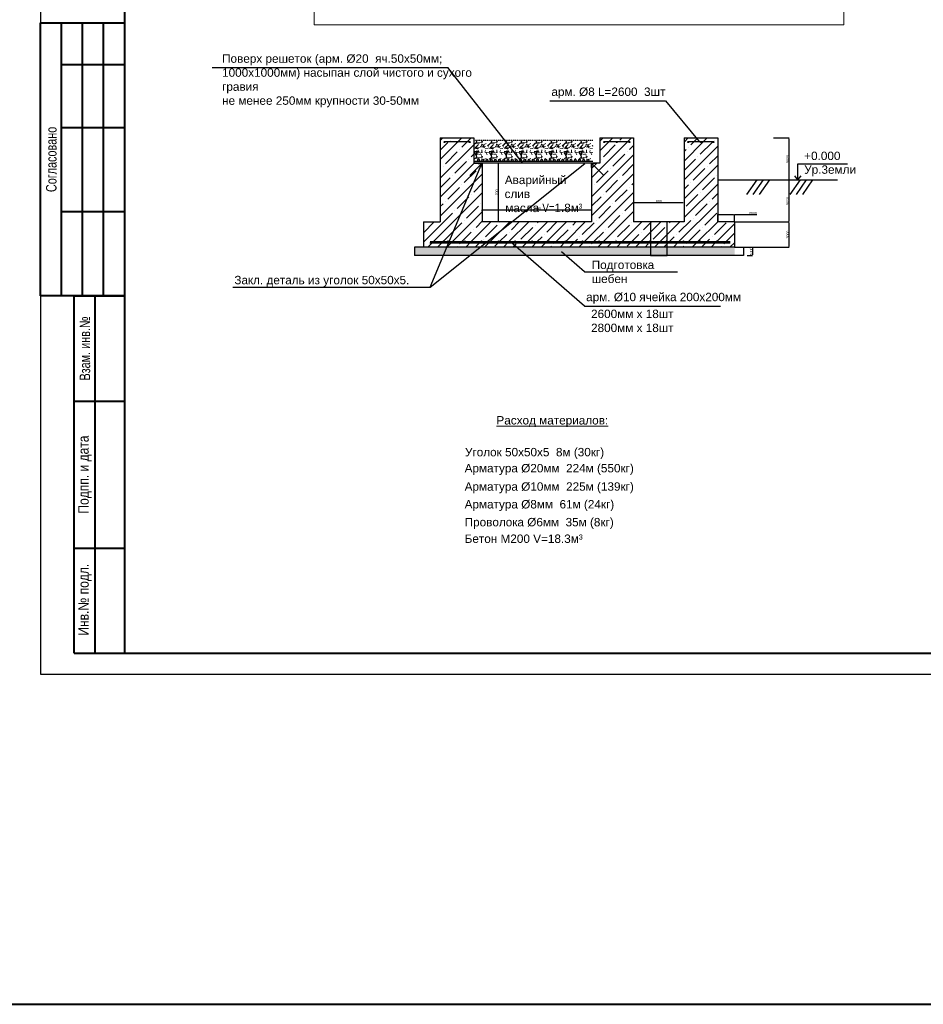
# Model space of a CAD drawing. Header units: millimetres. Extents: x -1128748 to 3035412, y -2195448 to -435774.
# Tile 156 of 160: x 2002191 to 2109658, y -1743863 to -1626699. Entities that reach past the tile are written whole.
import ezdxf

# ---------------------------------------------------------------- set-up
doc = ezdxf.new("R2010")
doc.units = ezdxf.units.MM
doc.linetypes.add('JIS_02_1.0', pattern=[2, 1, -1])
doc.layers.add('ВВГ 3х2.5', color=5, linetype='Continuous', lineweight=40)
doc.layers.add('надпис', color=7, linetype='Continuous')
doc.styles.get("Standard").update_dxf_attribs({"font": 'arial.ttf'})
doc.styles.add('Tahoma', font='tahoma.ttf')
doc.dimstyles.new('Копия ISO-25', dxfattribs={"dimtxt": 200, "dimasz": 200, "dimexe": 1.25, "dimexo": 0.625, "dimtad": 1, "dimtxsty": 'Standard', "dimcen": 2.5, "dimadec": 0, "dimazin": 0, "dimtfac": 1, "dimtmove": 0, "dimatfit": 3, "dimfxl": 1, "dimarcsym": 0})

# ---------------------------------------------------------------- blocks, each defined once
blk = doc.blocks.new('*D1128')
at = {"color": 0, "lineweight": -2, "transparency": 16777216}
for p, q in [((2075205, -1648471), (2075205, -1648472)), ((2075305, -1648471), (2081105, -1648471)), ((2081205, -1648471), (2081205, -1648472))]:
    blk.add_line(p, q, dxfattribs=at)
at = {"color": 0, "lineweight": 40, "transparency": 16777216}
for points in [[(2075305, -1648454), (2075305, -1648487), (2075205, -1648471)], [(2081105, -1648454), (2081105, -1648487), (2081205, -1648471)]]:
    blk.add_solid(points, dxfattribs=at)
at = {"layer": 'Defpoints', "color": 0, "lineweight": 40, "transparency": 16777216}
for p in [(2075205, -1648471), (2081205, -1648471), (2081205, -1648471)]:
    blk.add_point(p, dxfattribs=at)
at = {"color": 0, "transparency": 16777216, "insert": (2078205, -1648317), "char_height": 200, "attachment_point": 5}
blk.add_mtext('{\\H1.5x;800}', dxfattribs=at)
blk = doc.blocks.new('*D1118')
at = {"color": 0, "lineweight": -2, "transparency": 16777216}
for p, q in [((2057205, -1649465), (2057205, -1649325)), ((2057305, -1649326), (2070105, -1649326)), ((2070205, -1649325), (2070205, -1649325))]:
    blk.add_line(p, q, dxfattribs=at)
at = {"color": 0, "lineweight": 40, "transparency": 16777216}
for points in [[(2057305, -1649309), (2057305, -1649343), (2057205, -1649326)], [(2070105, -1649309), (2070105, -1649343), (2070205, -1649326)]]:
    blk.add_solid(points, dxfattribs=at)
at = {"layer": 'Defpoints', "color": 0, "lineweight": 40, "transparency": 16777216}
for p in [(2057205, -1649466), (2070205, -1649326), (2070205, -1649326)]:
    blk.add_point(p, dxfattribs=at)
at = {"color": 0, "transparency": 16777216, "insert": (2063705, -1649172), "char_height": 200, "attachment_point": 5}
blk.add_mtext('{\\H1.5x;1000}', dxfattribs=at)
blk = doc.blocks.new('*D1129')
at = {"color": 0, "lineweight": -2, "transparency": 16777216}
for p, q in [((2085205, -1650772), (2085205, -1649891)), ((2085305, -1649892), (2087105, -1649892)), ((2087205, -1650772), (2087205, -1649891)), ((2087205, -1649892), (2089844, -1649892))]:
    blk.add_line(p, q, dxfattribs=at)
at = {"color": 0, "lineweight": 40, "transparency": 16777216}
for points in [[(2085305, -1649875), (2085305, -1649909), (2085205, -1649892)], [(2087105, -1649875), (2087105, -1649909), (2087205, -1649892)]]:
    blk.add_solid(points, dxfattribs=at)
at = {"layer": 'Defpoints', "color": 0, "lineweight": 40, "transparency": 16777216}
for p in [(2085205, -1650772), (2087205, -1649892), (2087205, -1650772)]:
    blk.add_point(p, dxfattribs=at)
at = {"color": 0, "transparency": 16777216, "insert": (2089393, -1649738), "char_height": 200, "attachment_point": 5}
blk.add_mtext('{\\H1.5x;2000}', dxfattribs=at)
blk = doc.blocks.new('*D1130')
at = {"color": 0, "lineweight": -2, "transparency": 16777216}
for p, q in [((2088271, -1653772), (2089338, -1653772)), ((2089336, -1653872), (2089336, -1654672)), ((2088721, -1654772), (2089338, -1654772))]:
    blk.add_line(p, q, dxfattribs=at)
at = {"color": 0, "lineweight": 40, "transparency": 16777216}
for points in [[(2089320, -1653872), (2089353, -1653872), (2089336, -1653772)], [(2089320, -1654672), (2089353, -1654672), (2089336, -1654772)]]:
    blk.add_solid(points, dxfattribs=at)
at = {"layer": 'Defpoints', "color": 0, "lineweight": 40, "transparency": 16777216}
for p in [(2088270, -1653772), (2088721, -1654772), (2089336, -1654772)]:
    blk.add_point(p, dxfattribs=at)
at = {"color": 0, "transparency": 16777216, "insert": (2089183, -1654272), "char_height": 200, "attachment_point": 5, "rotation": 90}
blk.add_mtext('{\\H1.5x;1000}', dxfattribs=at)
blk = doc.blocks.new('*D1131')
at = {"color": 0, "lineweight": -2, "transparency": 16777216}
for p, q in [((2087206, -1650772), (2093693, -1650772)), ((2093692, -1653672), (2093692, -1650872)), ((2088813, -1653772), (2093693, -1653772))]:
    blk.add_line(p, q, dxfattribs=at)
at = {"color": 0, "lineweight": 40, "transparency": 16777216}
for points in [[(2093675, -1650872), (2093709, -1650872), (2093692, -1650772)], [(2093675, -1653672), (2093709, -1653672), (2093692, -1653772)]]:
    blk.add_solid(points, dxfattribs=at)
at = {"layer": 'Defpoints', "color": 0, "lineweight": 40, "transparency": 16777216}
for p in [(2087205, -1650772), (2093692, -1650772), (2088813, -1653772)]:
    blk.add_point(p, dxfattribs=at)
at = {"color": 0, "transparency": 16777216, "insert": (2093538, -1652272), "char_height": 200, "attachment_point": 5, "rotation": 90}
blk.add_mtext('{\\H1.5x;3000}', dxfattribs=at)
blk = doc.blocks.new('*D1119')
at = {"color": 0, "lineweight": -2, "transparency": 16777216}
for p, q in [((2091843, -1645772), (2093693, -1645772)), ((2093692, -1650672), (2093692, -1645872)), ((2092843, -1650772), (2093693, -1650772))]:
    blk.add_line(p, q, dxfattribs=at)
at = {"color": 0, "lineweight": 40, "transparency": 16777216}
for points in [[(2093675, -1645872), (2093709, -1645872), (2093692, -1645772)], [(2093675, -1650672), (2093709, -1650672), (2093692, -1650772)]]:
    blk.add_solid(points, dxfattribs=at)
at = {"layer": 'Defpoints', "color": 0, "lineweight": 40, "transparency": 16777216}
for p in [(2091842, -1645772), (2093692, -1645772), (2092842, -1650772)]:
    blk.add_point(p, dxfattribs=at)
at = {"color": 0, "transparency": 16777216, "insert": (2093538, -1648272), "char_height": 200, "attachment_point": 5, "rotation": 90}
blk.add_mtext('{\\H1.5x;5000}', dxfattribs=at)
blk = doc.blocks.new('*D1120')
at = {"color": 0, "lineweight": -2, "transparency": 16777216}
for p, q in [((2091843, -1640772), (2093693, -1640772)), ((2093692, -1645672), (2093692, -1640872)), ((2092843, -1645772), (2093693, -1645772))]:
    blk.add_line(p, q, dxfattribs=at)
at = {"color": 0, "lineweight": 40, "transparency": 16777216}
for points in [[(2093675, -1640872), (2093709, -1640872), (2093692, -1640772)], [(2093675, -1645672), (2093709, -1645672), (2093692, -1645772)]]:
    blk.add_solid(points, dxfattribs=at)
at = {"layer": 'Defpoints', "color": 0, "lineweight": 40, "transparency": 16777216}
for p in [(2091842, -1640772), (2093692, -1640772), (2092842, -1645772)]:
    blk.add_point(p, dxfattribs=at)
at = {"color": 0, "transparency": 16777216, "insert": (2093538, -1643272), "char_height": 200, "attachment_point": 5, "rotation": 90}
blk.add_mtext('{\\H1.5x;5000}', dxfattribs=at)
blk = doc.blocks.new('*D1122')
at = {"color": 0, "lineweight": -2, "transparency": 16777216}
for p, q in [((2059082, -1643722), (2059082, -1643722)), ((2059081, -1643822), (2059081, -1650672)), ((2059082, -1650772), (2059082, -1650772))]:
    blk.add_line(p, q, dxfattribs=at)
at = {"color": 0, "lineweight": 40, "transparency": 16777216}
for points in [[(2059065, -1643822), (2059098, -1643822), (2059081, -1643722)], [(2059065, -1650672), (2059098, -1650672), (2059081, -1650772)]]:
    blk.add_solid(points, dxfattribs=at)
at = {"layer": 'Defpoints', "color": 0, "lineweight": 40, "transparency": 16777216}
for p in [(2059081, -1643722), (2059081, -1650772), (2059081, -1650772)]:
    blk.add_point(p, dxfattribs=at)
at = {"color": 0, "transparency": 16777216, "insert": (2058927, -1647247), "char_height": 200, "attachment_point": 5, "rotation": 90}
blk.add_mtext('{\\H1.5x;700}', dxfattribs=at)

msp = doc.modelspace()

# ---------------------------------------------------------------- hatches: boundary and pattern name
at = {"lineweight": 0}
h = msp.add_hatch(dxfattribs=at)
h.set_pattern_fill('GRAVEL', color=256, scale=70, style=0)
h.set_pattern_definition([(228.0128, (-2237250.16, -1731090.91), (-14224.012086, -16002.0196627), [239.2047, -23681.35]), (184.9697, (-2237410.18, -1731268.71), (21336.0345143, 1777.9874528), [410.4835, -40637.8]), (132.5104, (-2237819.12, -1731304.27), (17779.9870628, -19558.0191047), [289.4374, -28654.29]), (267.2737, (-2238512.54, -1731748.77), (1777.9922796, 35559.9885574), [373.8035, -37006.48]), (292.8337, (-2238530.32, -1732122.15), (-8890.0252389, 21336.012131), [366.5438, -36287.86]), (357.2737, (-2238388.08, -1732459.97), (-35559.9885574, 1777.9922796), [373.8035, -37006.48]), (37.6942, (-2238014.7, -1732477.75), (-23114.0146029, -17779.9841499), [494.3358, -48939.17]), (72.2553, (-2237623.54, -1732175.49), (12446.0248958, 39116.0113442), [466.704, -46203.71]), (121.4296, (-2237481.3, -1731730.99), (-14224.0036647, 23113.972812), [375.0691, -37131.85]), (175.2364, (-2237676.88, -1731410.95), (19557.984637, -1777.983314), [428.1991, -20981.73]), (222.3974, (-2238103.6, -1731375.39), (-21336.0006421, -19557.97455545), [553.7546, -54821.76]), (138.8141, (-2236752.32, -1731766.55), (-12445.992072, 10667.98359), [189.0035, -18711.42]), (171.4692, (-2236894.56, -1731642.09), (23113.964717, -3556.00896), [359.5774, -35598.22]), (225, (-2237250.2, -1731588.8), (-4e-13, -1777.9988), [251.4463, -2263.023]), (203.1986, (-2237374.62, -1731375.4), (8890.029978, 3556.015592), [135.4087, -13405.42]), (291.8014, (-2237499.08, -1731428.73), (-1778.001247, 5334.003436), [191.4962, -9383.36]), (30.9638, (-2237427.96, -1731606.53), (5333.994368, 3556.00277), [311.024, -10056.41]), (161.5651, (-2237161.26, -1731446.5), (3556.00162, -1777.997356), [224.9009, -5397.63]), (16.3895, (-2238530.32, -1731428.73), (17780.0098098, 5333.988905), [315.0616, -31191.16]), (70.3462, (-2238228.06, -1731339.83), (-7111.980182, -19557.972342), [264.3193, -26167.54]), (293.1986, (-2237161.26, -1731090.9), (-3556.015592, 8890.029978), [270.816, -13270.04]), (343.6105, (-2237054.58, -1731339.83), (-17780.0098098, 5333.988905), [315.0616, -31191.16]), (339.444, (-2238530.32, -1732531.1), (-8890.011035, 3555.995685), [303.8245, -14887.39]), (294.7751, (-2238245.84, -1732637.77), (-8889.9792825, 19557.9909183), [254.5704, -25202.52]), (66.8014, (-2237143.48, -1732868.9), (3556.015592, 8890.029978), [270.816, -13270.04]), (17.354, (-2237036.8, -1732619.99), (-23114.0012473, -7111.989273), [298.0481, -29506.68]), (69.444, (-2238014.7, -1732868.91), (-3555.995685, -8890.011035), [151.9126, -15039.36]), (101.3099, (-2237250.16, -1732868.9), (-1777.991224, 7111.977223), [90.6605, -8975.4]), (165.9638, (-2237267.94, -1732780), (5334.00375, -1777.996923), [366.5438, -6964.335]), (186.009, (-2237623.54, -1732691.11), (17779.973781, 1777.995848), [339.6869, -33628.98]), (303.6901, (-2237427.96, -1731766.55), (-1778.00061, 3555.99657), [256.4268, -6154.246]), (353.1572, (-2237285.72, -1731979.91), (30226.0124997, -3556.0159262), [447.6899, -44321.2]), (60.9454, (-2236841.22, -1732033.25), (-7111.983456, -12445.9703276), [183.0556, -18122.58]), (90, (-2236752.3, -1731873.2), (-1778, 1778), [106.68, -1671.32]), (120.2564, (-2237659.1, -1732637.77), (7111.9849268, -12445.9937227), [247.0069, -24453.73]), (48.0128, (-2237783.56, -1732424.41), (14224.012086, 16002.0196627), [478.4101, -23442.16]), (0, (-2237463.5, -1732068.8), (1778, 1778), [462.28, -1315.72]), (325.3048, (-2237001.24, -1732068.81), (-17779.9691937, 12446.0011833), [281.127, -27831.51]), (254.0546, (-2236770.1, -1732228.83), (-1778.004536, -7112.016942), [258.8803, -12685.19]), (207.646, (-2236841.22, -1732477.75), (-33781.9881343, -17780.0111823), [421.5015, -41728.75]), (175.4261, (-2237214.6, -1732673.33), (-23114.0053233, 1777.9913979), [445.9203, -44146.06]), (175.4261, (-2237214.6, -1732673.33), (-23114.0053233, 1777.9913979), [445.9203, -44146.06])])
h.paths.add_polyline_path([(2070365.396, -1641022.363), (2063705.396, -1641022.363), (2063705.396, -1643315.221), (2070365.396, -1643279.076)])
h.paths.add_polyline_path([(2063705.396, -1641022.363), (2056205.396, -1641022.363), (2056205.396, -1643315.221), (2063705.396, -1643315.221)])
h = msp.add_hatch()
h.set_pattern_fill('AR-SAND', color=0, scale=10)
h.set_pattern_definition([(37.5, (1978711.5, -1641520.3), (-16.0003, 489.4132), [0, -386.08, 0, -431.8, 0, -412.75]), (7.5, (1978711.5, -1641520.3), (449.5233, 716.825), [0, -208.28, 0, -347.98, 0, -133.35]), (327.5, (1978399.1, -1641520.3), (790.9924, 1.4372), [0, -127, 0, -457.2, 0, -596.9]), (317.5, (1978399.1, -1641520.3), (763.5565, 222.9293), [0, -63.5, 0, -299.72, 0, -342.9])])
h.paths.add_polyline_path([(2049140.878, -1653772.363), (2049140.878, -1654772.363), (2087209.914, -1654772.363), (2087209.914, -1653772.363)])

# ---------------------------------------------------------------- linework, layer by layer
at = {"color": 0}
for p, q in [((2025099.274, -1632407.059), (2053098.876, -1632407.059)), ((2062009.705, -1643722.363), (2053098.876, -1632407.059)), ((2065241.911, -1636354.145), (2078997.279, -1636354.145)), ((2078997.279, -1636354.145), (2082982.217, -1641212.363)), ((2052205.396, -1640772.363), (2052205.396, -1650772.363)), ((2052205.396, -1640772.363), (2056205.396, -1640772.363)), ((2071205.396, -1640772.363), (2075205.396, -1640772.363)), ((2075205.396, -1640772.363), (2075205.396, -1650772.363)), ((2081205.396, -1640772.363), (2081205.396, -1650772.363)), ((2081205.396, -1640772.363), (2085205.396, -1640772.363)), ((2085205.396, -1640772.363), (2085205.396, -1650772.363)), ((2056205.396, -1643772.363), (2057205.396, -1643772.363)), ((2057205.396, -1643772.363), (2057205.396, -1650772.363)), ((2071205.396, -1643772.363), (2070205.396, -1643772.363)), ((2070205.396, -1643772.363), (2070205.396, -1650772.363)), ((2051026.71, -1658509.599), (2057155.396, -1643822.363)), ((2051026.71, -1658509.599), (2069415.396, -1643822.363)), ((2094740.161, -1645772.363), (2094740.161, -1643857.581)), ((2094740.161, -1643857.581), (2100634.439, -1643857.581)), ((2085205.396, -1645772.363), (2099442.251, -1645772.363)), ((2089860.094, -1645772.363), (2088648.865, -1647493.322)), ((2090610.094, -1645772.363), (2089398.865, -1647493.322)), ((2091360.094, -1645772.363), (2090148.865, -1647493.322)), ((2094995.971, -1645772.363), (2093784.742, -1647493.322)), ((2094740.161, -1645772.363), (2094364.336, -1645292.055)), ((2095745.971, -1645772.363), (2094534.742, -1647493.322)), ((2094740.161, -1645772.363), (2095115.987, -1645292.055)), ((2096495.971, -1645772.363), (2095284.742, -1647493.322)), ((2050205.396, -1650772.363), (2052205.396, -1650772.363)), ((2050205.396, -1650772.363), (2050205.396, -1653772.363)), ((2070205.396, -1650772.363), (2057205.396, -1650772.363)), ((2081205.396, -1650772.363), (2075205.396, -1650772.363)), ((2087205.396, -1650772.363), (2085205.396, -1650772.363)), ((2087205.396, -1650772.363), (2087205.396, -1653772.363)), ((2069375.8, -1660776.472), (2060547.352, -1653152.363)), ((2069375.8, -1656705.947), (2066631.659, -1654336.15)), ((2088269.914, -1654772.363), (2049140.878, -1654772.363)), ((2069375.8, -1656705.947), (2080424.785, -1656705.947)), ((2027551.149, -1658509.599), (2051026.71, -1658509.599)), ((2069375.8, -1660776.472), (2085545.456, -1660776.472))]:
    msp.add_line(p, q, dxfattribs=at)
at = {"color": 252, "linetype": 'Continuous', "lineweight": 18}
for p, q in [((2052205.396, -1641086.172), (2052519.205, -1640772.363)), ((2052205.396, -1642208.705), (2053097.48, -1641316.621)), ((2052205.396, -1643331.236), (2054204.28, -1641332.352)), ((2053378.113, -1641035.988), (2053378.113, -1641035.988)), ((2054265.386, -1641271.246), (2054324.27, -1641212.363)), ((2054324.27, -1641212.363), (2054764.27, -1640772.363)), ((2054781.278, -1641877.887), (2055446.802, -1641212.363)), ((2055446.802, -1641212.363), (2055886.802, -1640772.363)), ((2070205.396, -1645536.812), (2074529.846, -1641212.363)), ((2071205.396, -1641169.217), (2071602.25, -1640772.363)), ((2071205.396, -1642291.748), (2072284.782, -1641212.363)), ((2072284.782, -1641212.363), (2072724.782, -1640772.363)), ((2073303.056, -1641316.621), (2073303.056, -1641316.621)), ((2073583.689, -1641035.988), (2073847.314, -1640772.363)), ((2074529.846, -1641212.363), (2074969.846, -1640772.363)), ((2081205.396, -1641272.004), (2081705.038, -1640772.363)), ((2081205.396, -1643517.068), (2083510.102, -1641212.363)), ((2082002.679, -1641597.254), (2082387.57, -1641212.363)), ((2082387.57, -1641212.363), (2082714.255, -1640885.678)), ((2082714.255, -1640885.678), (2082827.57, -1640772.363)), ((2083125.211, -1642719.786), (2084528.376, -1641316.621)), ((2083510.102, -1641212.363), (2083950.102, -1640772.363)), ((2084809.009, -1641035.988), (2084809.009, -1641035.988)), ((2052205.396, -1645576.3), (2056205.396, -1641576.3)), ((2052816.847, -1643842.318), (2054220.012, -1642439.153)), ((2054500.645, -1642158.52), (2054500.645, -1642158.52)), ((2071619.258, -1643000.419), (2073022.423, -1641597.254)), ((2074425.588, -1642439.153), (2074425.588, -1642439.153)), ((2074706.221, -1642158.52), (2075205.396, -1641659.345)), ((2081205.396, -1645762.132), (2085205.396, -1641762.132)), ((2081205.396, -1642394.537), (2081441.413, -1642158.52)), ((2081722.046, -1641877.887), (2081722.046, -1641877.887)), ((2052205.396, -1647821.364), (2056254.398, -1643772.363)), ((2053939.379, -1644964.85), (2055342.544, -1643561.685)), ((2055623.177, -1643281.052), (2055623.177, -1643281.052)), ((2055903.81, -1643000.419), (2056205.396, -1642698.833)), ((2070205.396, -1647781.876), (2075205.396, -1642781.876)), ((2070205.396, -1644414.281), (2070847.314, -1643772.363)), ((2071338.625, -1643281.052), (2071338.625, -1643281.052)), ((2072741.79, -1644122.951), (2074144.955, -1642719.786)), ((2081205.396, -1644639.601), (2082563.945, -1643281.052)), ((2082844.578, -1643000.419), (2082844.578, -1643000.419)), ((2084247.743, -1643842.318), (2085205.396, -1642884.665)), ((2052205.396, -1644453.769), (2052255.581, -1644403.584)), ((2052536.214, -1644122.951), (2052536.214, -1644122.951)), ((2055061.911, -1646087.382), (2056465.076, -1644684.217)), ((2056745.709, -1644403.584), (2056745.709, -1644403.584)), ((2057026.342, -1644122.951), (2057155.396, -1643993.897)), ((2070777.359, -1646087.382), (2072180.524, -1644684.217)), ((2072461.157, -1644403.584), (2072461.157, -1644403.584)), ((2073864.322, -1645245.483), (2075205.396, -1643904.409)), ((2081205.396, -1648007.197), (2085205.396, -1644007.197)), ((2082283.312, -1645806.749), (2083686.477, -1644403.584)), ((2083967.11, -1644122.951), (2083967.11, -1644122.951)), ((2052205.396, -1650066.428), (2057205.396, -1645066.428)), ((2052205.396, -1646698.833), (2053378.113, -1645526.116)), ((2053658.746, -1645245.483), (2053658.746, -1645245.483)), ((2070205.396, -1650026.94), (2075205.396, -1645026.94)), ((2071899.891, -1647209.914), (2073303.056, -1645806.749)), ((2073583.689, -1645526.116), (2073583.689, -1645526.116)), ((2074986.854, -1646368.015), (2075205.396, -1646149.473)), ((2082002.679, -1646087.382), (2082002.679, -1646087.382)), ((2083405.844, -1646929.281), (2084809.009, -1645526.116)), ((2085089.642, -1645245.483), (2085089.642, -1645245.483)), ((2050744.526, -1653772.363), (2057205.396, -1647311.492)), ((2053097.48, -1648051.813), (2054500.645, -1646648.648)), ((2054781.278, -1646368.015), (2054781.278, -1646368.015)), ((2056184.443, -1647209.914), (2057205.396, -1646188.961)), ((2069325.038, -1653152.363), (2075205.396, -1647272.004)), ((2070205.396, -1646659.345), (2070216.093, -1646648.648)), ((2070496.726, -1646368.015), (2070496.726, -1646368.015)), ((2073022.423, -1648332.446), (2074425.588, -1646929.281)), ((2074706.221, -1646648.648), (2074706.221, -1646648.648)), ((2081205.396, -1650252.261), (2085205.396, -1646252.261)), ((2081205.396, -1646884.665), (2081722.046, -1646368.015)), ((2083125.211, -1647209.914), (2083125.211, -1647209.914)), ((2052816.847, -1648332.446), (2052816.847, -1648332.446)), ((2054220.012, -1649174.345), (2055623.177, -1647771.18)), ((2055903.81, -1647490.547), (2055903.81, -1647490.547)), ((2070205.396, -1648904.409), (2071338.625, -1647771.18)), ((2071619.258, -1647490.547), (2071619.258, -1647490.547)), ((2074144.955, -1649454.978), (2075205.396, -1648394.537)), ((2081441.413, -1648893.712), (2082844.578, -1647490.547)), ((2084247.743, -1648332.446), (2084247.743, -1648332.446)), ((2084528.376, -1648051.813), (2085205.396, -1647374.793)), ((2052205.396, -1648943.897), (2052536.214, -1648613.079)), ((2053609.59, -1653152.363), (2057205.396, -1649556.556)), ((2053939.379, -1649454.978), (2053939.379, -1649454.978)), ((2055342.544, -1650296.877), (2056745.709, -1648893.712)), ((2057026.342, -1648613.079), (2057026.342, -1648613.079)), ((2071057.992, -1650296.877), (2072461.157, -1648893.712)), ((2071570.102, -1653152.363), (2075205.396, -1649517.068)), ((2072741.79, -1648613.079), (2072741.79, -1648613.079)), ((2080550.358, -1653152.363), (2085205.396, -1648497.325)), ((2082563.945, -1650016.244), (2083967.11, -1648613.079)), ((2050205.396, -1653188.961), (2053658.746, -1649735.611)), ((2050205.396, -1652066.428), (2051499.462, -1650772.363)), ((2055061.911, -1650577.51), (2055061.911, -1650577.51)), ((2055854.654, -1653152.363), (2058234.654, -1650772.363)), ((2056465.076, -1651419.409), (2057205.396, -1650679.089)), ((2058099.718, -1653152.363), (2060479.718, -1650772.363)), ((2060344.782, -1653152.363), (2062724.782, -1650772.363)), ((2060674.571, -1651700.042), (2061602.25, -1650772.363)), ((2062589.846, -1653152.363), (2064969.846, -1650772.363)), ((2063761.534, -1650858.143), (2063847.314, -1650772.363)), ((2064834.91, -1653152.363), (2067214.91, -1650772.363)), ((2064884.066, -1651980.675), (2066092.378, -1650772.363)), ((2067174.039, -1653058.297), (2069459.974, -1650772.363)), ((2067971.029, -1651138.776), (2068337.442, -1650772.363)), ((2070777.359, -1650577.51), (2070777.359, -1650577.51)), ((2072180.524, -1651419.409), (2073583.689, -1650016.244)), ((2073815.166, -1653152.363), (2076195.166, -1650772.363)), ((2073864.322, -1649735.611), (2073864.322, -1649735.611)), ((2076060.23, -1653152.363), (2078440.23, -1650772.363)), ((2076390.019, -1651700.042), (2077317.698, -1650772.363)), ((2078305.294, -1653152.363), (2080685.294, -1650772.363)), ((2079476.982, -1650858.143), (2079562.762, -1650772.363)), ((2080599.514, -1651980.675), (2082002.679, -1650577.51)), ((2082283.312, -1650296.877), (2082283.312, -1650296.877)), ((2082795.422, -1653152.363), (2085205.396, -1650742.389)), ((2083686.477, -1651138.776), (2085089.642, -1649735.611)), ((2051867.058, -1653772.363), (2054781.278, -1650858.143)), ((2051974.948, -1651419.409), (2051974.948, -1651419.409)), ((2054732.122, -1653152.363), (2055903.81, -1651980.675)), ((2056184.443, -1651700.042), (2056184.443, -1651700.042)), ((2057587.608, -1652541.941), (2058990.773, -1651138.776)), ((2059271.406, -1650858.143), (2059271.406, -1650858.143)), ((2060393.938, -1651980.675), (2060393.938, -1651980.675)), ((2061797.103, -1652822.574), (2063200.268, -1651419.409)), ((2063480.901, -1651138.776), (2063480.901, -1651138.776)), ((2066006.598, -1653103.207), (2067409.763, -1651700.042)), ((2067690.396, -1651419.409), (2067690.396, -1651419.409)), ((2069093.561, -1652261.308), (2070496.726, -1650858.143)), ((2070447.57, -1653152.363), (2071619.258, -1651980.675)), ((2071899.891, -1651700.042), (2071899.891, -1651700.042)), ((2073303.056, -1652541.941), (2074706.221, -1651138.776)), ((2074986.854, -1650858.143), (2074986.854, -1650858.143)), ((2076109.386, -1651980.675), (2076109.386, -1651980.675)), ((2077512.551, -1652822.574), (2078915.716, -1651419.409)), ((2079196.349, -1651138.776), (2079196.349, -1651138.776)), ((2081722.046, -1653103.207), (2083125.211, -1651700.042)), ((2083405.844, -1651419.409), (2083405.844, -1651419.409)), ((2084809.009, -1652261.308), (2086212.174, -1650858.143)), ((2085153.237, -1653039.612), (2087205.396, -1650987.453)), ((2052205.396, -1653434.025), (2052487.058, -1653152.363)), ((2052487.058, -1653152.363), (2052816.847, -1652822.574)), ((2052989.59, -1653772.363), (2053609.59, -1653152.363)), ((2053097.48, -1652541.941), (2053097.48, -1652541.941)), ((2054500.645, -1653383.84), (2054732.122, -1653152.363)), ((2055234.654, -1653772.363), (2055854.654, -1653152.363)), ((2056357.186, -1653772.363), (2056977.186, -1653152.363)), ((2056977.186, -1653152.363), (2057026.342, -1653103.207)), ((2057306.975, -1652822.574), (2057306.975, -1652822.574)), ((2057479.718, -1653772.363), (2058099.718, -1653152.363)), ((2058710.14, -1653664.473), (2059222.25, -1653152.363)), ((2059222.25, -1653152.363), (2060113.305, -1652261.308)), ((2059724.782, -1653772.363), (2060344.782, -1653152.363)), ((2061516.47, -1653103.207), (2061516.47, -1653103.207)), ((2061969.846, -1653772.363), (2062589.846, -1653152.363)), ((2063092.378, -1653772.363), (2063712.378, -1653152.363)), ((2063712.378, -1653152.363), (2064322.8, -1652541.941)), ((2064214.91, -1653772.363), (2064834.91, -1653152.363)), ((2064603.433, -1652261.308), (2064603.433, -1652261.308)), ((2066459.974, -1653772.363), (2067079.974, -1653152.363)), ((2067079.974, -1653152.363), (2067090.582, -1653141.754)), ((2067582.506, -1653772.363), (2068202.506, -1653152.363)), ((2068202.506, -1653152.363), (2068532.295, -1652822.574)), ((2068705.038, -1653772.363), (2069325.038, -1653152.363)), ((2068812.928, -1652541.941), (2068812.928, -1652541.941)), ((2070216.093, -1653383.84), (2070447.57, -1653152.363)), ((2070950.102, -1653772.363), (2071570.102, -1653152.363)), ((2072072.634, -1653772.363), (2072692.634, -1653152.363)), ((2072692.634, -1653152.363), (2072741.79, -1653103.207)), ((2073022.423, -1652822.574), (2073022.423, -1652822.574)), ((2073195.166, -1653772.363), (2073815.166, -1653152.363)), ((2074425.588, -1653664.473), (2074937.698, -1653152.363)), ((2074937.698, -1653152.363), (2075828.753, -1652261.308)), ((2075440.23, -1653772.363), (2076060.23, -1653152.363)), ((2077231.918, -1653103.207), (2077231.918, -1653103.207)), ((2077685.294, -1653772.363), (2078305.294, -1653152.363)), ((2078807.826, -1653772.363), (2079427.826, -1653152.363)), ((2079427.826, -1653152.363), (2080038.248, -1652541.941)), ((2079930.358, -1653772.363), (2080550.358, -1653152.363)), ((2080318.881, -1652261.308), (2080318.881, -1652261.308)), ((2082175.422, -1653772.363), (2082795.422, -1653152.363)), ((2083297.955, -1653772.363), (2083917.955, -1653152.363)), ((2083917.955, -1653152.363), (2084247.743, -1652822.574)), ((2084420.486, -1653772.363), (2085040.486, -1653152.363)), ((2084528.376, -1652541.941), (2084528.376, -1652541.941)), ((2085040.486, -1653152.363), (2085071.897, -1653120.952)), ((2085931.541, -1653383.84), (2087205.396, -1652109.985)), ((2054220.012, -1653664.473), (2054220.012, -1653664.473)), ((2060847.314, -1653772.363), (2061041.004, -1653578.673)), ((2061041.004, -1653578.673), (2061235.837, -1653383.84)), ((2065337.442, -1653772.363), (2065445.332, -1653664.473)), ((2065725.965, -1653383.84), (2065725.965, -1653383.84)), ((2069935.46, -1653664.473), (2069935.46, -1653664.473)), ((2076562.762, -1653772.363), (2076951.285, -1653383.84)), ((2081052.891, -1653772.363), (2081160.78, -1653664.473)), ((2081441.413, -1653383.84), (2081441.413, -1653383.84)), ((2085650.908, -1653664.473), (2085650.908, -1653664.473)), ((2086665.55, -1653772.363), (2087205.396, -1653232.517))]:
    msp.add_line(p, q, dxfattribs=at)
at = {"color": 5}
for p, q in [((2052705.396, -1641212.363), (2055705.396, -1641212.363)), ((2071705.396, -1641212.363), (2074705.396, -1641212.363)), ((2081705.396, -1641212.363), (2084705.396, -1641212.363)), ((2056205.396, -1643522.363), (2070365.396, -1643522.363)), ((2056205.396, -1643722.363), (2070365.396, -1643722.363)), ((2086705.396, -1653152.363), (2051006.641, -1653152.363)), ((2086705.396, -1653272.363), (2050968.051, -1653272.363))]:
    msp.add_line(p, q, dxfattribs=at)
for p, q in [((2056205.396, -1640772.363), (2056205.396, -1643772.363)), ((2071205.396, -1640772.363), (2071205.396, -1643772.363)), ((2087205.396, -1653772.363), (2049140.878, -1653772.363)), ((2049140.878, -1653772.363), (2049140.878, -1654772.363)), ((2087209.914, -1653782.407), (2088274.433, -1653782.407)), ((2088269.914, -1653772.363), (2088269.914, -1654772.363))]:
    msp.add_line(p, q)
at = {"color": 2, "linetype": 'JIS_02_1.0'}
msp.add_line((2056205.396, -1641022.363), (2070365.396, -1641022.363), dxfattribs=at)
at = {"color": 1}
for p, q in [((2057205.396, -1643772.363), (2056705.396, -1643772.363)), ((2056705.396, -1643772.363), (2056705.396, -1643822.363)), ((2057205.396, -1644272.363), (2057205.396, -1643772.363)), ((2070205.396, -1643772.363), (2070705.396, -1643772.363)), ((2070205.396, -1644272.363), (2070205.396, -1643772.363)), ((2070705.396, -1643772.363), (2070705.396, -1643822.363)), ((2057155.396, -1643822.363), (2055741.182, -1645236.576)), ((2056705.396, -1643822.363), (2057155.396, -1643822.363)), ((2057155.396, -1643822.363), (2057155.396, -1644272.363)), ((2057155.396, -1644272.363), (2057205.396, -1644272.363)), ((2070255.396, -1644272.363), (2070205.396, -1644272.363)), ((2070705.396, -1643822.363), (2070255.396, -1643822.363)), ((2070255.396, -1643822.363), (2070255.396, -1644272.363)), ((2070255.396, -1643822.363), (2071669.61, -1645236.576))]:
    msp.add_line(p, q, dxfattribs=at)
at = {"color": 217, "linetype": 'Continuous', "lineweight": 25, "ltscale": 100, "true_color": 0x93278f}
msp.add_lwpolyline([(2004658.47, -1704575.821), (2214658.47, -1704575.821), (2214658.47, -1556075.821), (2004658.47, -1556075.821)], close=True, dxfattribs=at)
at = {"color": 251, "lineweight": 20, "true_color": 0x636466}
msp.add_lwpolyline([(2037205.396, -1569322.719), (2100205.396, -1569322.719), (2100205.396, -1627322.719), (2037205.396, -1627322.719)], close=True, dxfattribs=at)
at = {"color": 0}
msp.add_lwpolyline([(2077205.396, -1654772.363), (2079205.396, -1654772.363), (2079205.396, -1650772.363), (2077205.396, -1650772.363)], close=True, dxfattribs=at)
at = {"color": 5}
for centre, radius in [((2052705.396, -1641272.363), 60), ((2054205.396, -1641272.363), 60), ((2055705.396, -1641272.363), 60), ((2071705.396, -1641272.363), 60), ((2073205.396, -1641272.363), 60), ((2074705.396, -1641272.363), 60), ((2081705.396, -1641272.363), 60), ((2083205.396, -1641272.363), 60), ((2084705.396, -1641272.363), 60), ((2056765.399, -1643415.221), 100), ((2057265.399, -1643415.221), 100), ((2057765.399, -1643415.221), 100), ((2058265.399, -1643415.221), 100), ((2058765.399, -1643415.221), 100), ((2059265.399, -1643415.221), 100), ((2059765.399, -1643415.221), 100), ((2060265.399, -1643415.221), 100), ((2060765.399, -1643415.221), 100), ((2061265.399, -1643415.221), 100), ((2061765.399, -1643415.221), 100), ((2062265.399, -1643415.221), 100), ((2062765.399, -1643415.221), 100), ((2063265.399, -1643415.221), 100), ((2063765.399, -1643415.221), 100), ((2064265.399, -1643415.221), 100), ((2064765.399, -1643415.221), 100), ((2065265.399, -1643415.221), 100), ((2065765.399, -1643415.221), 100), ((2066265.399, -1643415.221), 100), ((2066765.399, -1643415.221), 100), ((2067265.399, -1643415.221), 100), ((2067765.399, -1643415.221), 100), ((2068265.399, -1643415.221), 100), ((2068765.399, -1643415.221), 100), ((2069265.399, -1643415.221), 100), ((2069765.399, -1643415.221), 100), ((2053124.647, -1653092.363), 60), ((2055124.647, -1653092.363), 60), ((2057124.647, -1653092.363), 60), ((2059124.647, -1653092.363), 60), ((2061124.647, -1653092.363), 60), ((2063124.647, -1653092.363), 60), ((2065124.647, -1653092.363), 60), ((2067124.647, -1653092.363), 60), ((2069124.647, -1653092.363), 60), ((2071124.647, -1653092.363), 60), ((2073124.647, -1653092.363), 60), ((2075124.647, -1653092.363), 60), ((2077124.647, -1653092.363), 60), ((2079124.647, -1653092.363), 60), ((2081124.647, -1653092.363), 60), ((2083124.647, -1653092.363), 60), ((2085124.647, -1653092.363), 60)]:
    msp.add_circle(centre, radius, dxfattribs=at)
at = {"layer": 'ВВГ 3х2.5', "color": 3, "lineweight": 40, "ltscale": 100}
msp.add_lwpolyline([(-196484.6, -1743862.983), (2706213.824, -1743862.983), (2706213.824, -1281085.566), (-196484.6, -1281085.566)], close=True, dxfattribs=at)
at = {"layer": 'надпис', "color": 0, "lineweight": 40}
for p, q in [((2004658.47, -1659575.821), (2004658.47, -1627075.821)), ((2004658.47, -1627075.821), (2014658.47, -1627075.821)), ((2007158.47, -1659575.821), (2007158.47, -1627075.821)), ((2009658.47, -1659575.821), (2009658.47, -1627075.821)), ((2012158.47, -1659575.821), (2012158.47, -1627075.821)), ((2014658.47, -1632075.821), (2007158.47, -1632075.821)), ((2014658.47, -1639575.821), (2007158.47, -1639575.821)), ((2014658.47, -1649575.821), (2007158.47, -1649575.821)), ((2014658.47, -1659575.821), (2004658.47, -1659575.821)), ((2008658.477, -1659575.821), (2014658.47, -1659575.821))]:
    msp.add_line(p, q, dxfattribs=at)
at = {"layer": 'надпис', "lineweight": 40}
for p, q in [((2008658.477, -1702075.821), (2008658.477, -1659575.821)), ((2011158.477, -1702075.821), (2011158.477, -1659575.821)), ((2008658.477, -1672075.821), (2014658.47, -1672075.821)), ((2008658.477, -1689575.821), (2014658.47, -1689575.821)), ((2008658.477, -1702075.821), (2014658.47, -1702075.821))]:
    msp.add_line(p, q, dxfattribs=at)
at = {"layer": 'надпис', "color": 0, "lineweight": 40}
msp.add_lwpolyline([(2014658.47, -1702075.821), (2212158.47, -1702075.821), (2212158.47, -1558575.821), (2014658.47, -1558575.821)], close=True, dxfattribs=at)

# ---------------------------------------------------------------- texts
at = {"color": 0, "char_height": 1000, "attachment_point": 1}
for s, insert, width in [('Поверх решеток (арм. %%C20  яч.50х50мм; 1000х1000мм) насыпан слой чистого и сухого гравия \\Pне менее 250мм крупности 30-50мм', (2026261.473, -1630825.118), 29804.39222), ('арм. %%C8 L=2600  3шт', (2065428.845, -1634772.204), 23279.48177), ('\\pi25.217;Аварийный слив \\P\\pi79.787;масла {\\fArial Narrow|b0|i0|c238|p34;V=}1.8м{\\fArial Narrow|b0|i0|c238|p34;³}', (2059861.317, -1645261.001), 9313.34493), ('Подготовка шебен', (2070221.714, -1655368.621), 10588.66691), ('Закл. деталь из уголок 50х50х5. ', (2027717.862, -1657181.12), 23279.48177), ('арм. %%C10 ячейка 200х200мм', (2069562.734, -1659194.531), 23279.48177), ('2600мм х 18шт\\P2800мм х 18шт', (2070143.306, -1661204.427), 23279.48177)]:
    msp.add_mtext(s, dxfattribs=dict(at, insert=insert, width=width))
for s, insert in [('+0.000', (2095495.327, -1642400.988)), ('Ур.3емли', (2095495.327, -1644032.909))]:
    msp.add_mtext_dynamic_manual_height_columns(s, width=3445.3515, gutter_width=62.5, heights=[0], dxfattribs=dict(at, insert=insert))
at = {"color": 0, "lineweight": 0, "char_height": 1000, "width": 26103.37083, "attachment_point": 1}
for s, insert in [('{\\LРасход материалов:}', (2058888.757, -1673868.7)), ('Уголок 50х50х5  8м (30кг)', (2055148.232, -1677656.377)), ('Арматура %%C20мм  224м (550кг)', (2055109.209, -1679567.187)), ('Арматура %%C10мм  225м (139кг)', (2055109.209, -1681749.691)), ('Арматура %%C8мм  61м (24кг)', (2055109.209, -1683860.381)), ('Проволока %%C6мм  35м (8кг)', (2055109.209, -1685985.842)), ('Бетон М200 V=18.3м³', (2055109.209, -1687959.003))]:
    msp.add_mtext(s, dxfattribs=dict(at, insert=insert))
at = {"ltscale": 100, "char_height": 1500, "width": 60000, "attachment_point": 5, "style": 'Tahoma'}
for insert in [(1752288.637, -1683325.821), (1967223.554, -1683325.821)]:
    msp.add_mtext('\\pi515.025;{\\fArial Narrow|b0|i0|c204|p34;Строительство Хосписа на 50 мест по ул. Корамурт, на территории махалли "Маърифат" в Кибрайском районе Ташкентской области}', dxfattribs=dict(at, insert=insert))
at = {"layer": 'надпис', "lineweight": 40, "char_height": 1250, "attachment_point": 5, "rotation": 90}
for s, insert, width in [('{\\fArial Narrow|b0|i0|c204|p34;\\W0.9;Согласовано}', (2005953.202, -1643325.821), 32500), ('{\\fArial Narrow|b0|i0|c204|p34;\\W0.9;Взам. инв.№}', (2009953.208, -1665825.821), 12500), ('{\\fArial Narrow|b0|i0|c204|p34;Подпп. и дата}', (2009953.208, -1680825.821), 17500), ('{\\fArial Narrow|b0|i0|c204|p34;Инв.№ подл.}', (2009953.208, -1695718.002), 12715.63836)]:
    msp.add_mtext(s, dxfattribs=dict(at, insert=insert, width=width))

# ---------------------------------------------------------------- dimensions: what is measured, and where the dimension line sits
at = {"color": 6}
for base, p1, p2, text, picture, middle in [((2093691.927, -1640772.363), (2092842.332, -1645772.363), (2091842.332, -1640772.363), '{\\H1.5x;<>}', '*D1120', (2093538.13, -1643272.363)), ((2059081.185, -1650772.363), (2059081.185, -1643722.363), (2059081.185, -1650772.363), '{\\H1.5x;700}', '*D1122', (2058927.388, -1647247.363)), ((2093691.927, -1645772.363), (2092842.332, -1650772.363), (2091842.332, -1645772.363), '{\\H1.5x;<>}', '*D1119', (2093538.13, -1648272.363)), ((2093691.927, -1650772.363), (2088812.504, -1653772.363), (2087205.396, -1650772.363), '{\\H1.5x;<>}', '*D1131', (2093538.027, -1652272.363)), ((2089336.343, -1654772.363), (2088269.914, -1653772.363), (2088720.838, -1654772.363), '{\\H1.5x;<>}', '*D1130', (2089182.546, -1654272.363))]:
    dim = msp.add_linear_dim(base=base, p1=p1, p2=p2, angle=90, text=text, dimstyle='Копия ISO-25', override={"dimasz": 100}, dxfattribs=at)
    dim.commit()
    dim.dimension.update_dxf_attribs({"geometry": picture, "text_midpoint": middle})
for base, p1, p2, text, picture, middle in [((2081205.396, -1648470.603), (2075205.396, -1648470.603), (2081205.396, -1648470.603), '{\\H1.5x;800}', '*D1128', (2078205.396, -1648316.806)), ((2070205.396, -1649325.95), (2057205.396, -1649465.95), (2070205.396, -1649325.95), '{\\H1.5x;1000}', '*D1118', (2063705.396, -1649172.153))]:
    dim = msp.add_linear_dim(base=base, p1=p1, p2=p2, text=text, dimstyle='Копия ISO-25', override={"dimasz": 100}, dxfattribs=at)
    dim.commit()
    dim.dimension.update_dxf_attribs({"geometry": picture, "text_midpoint": middle})
dim = msp.add_linear_dim(base=(2087205.396, -1649892.153), p1=(2085205.396, -1650772.363), p2=(2087205.396, -1650772.363), text='{\\H1.5x;<>}', dimstyle='Копия ISO-25', override={"dimasz": 100}, dxfattribs=at)
dim.commit()
dim.dimension.update_dxf_attribs({"geometry": '*D1129', "text_midpoint": (2089393.207, -1649892.153), "dimtype": 160})

doc.saveas('drawing.dxf')
